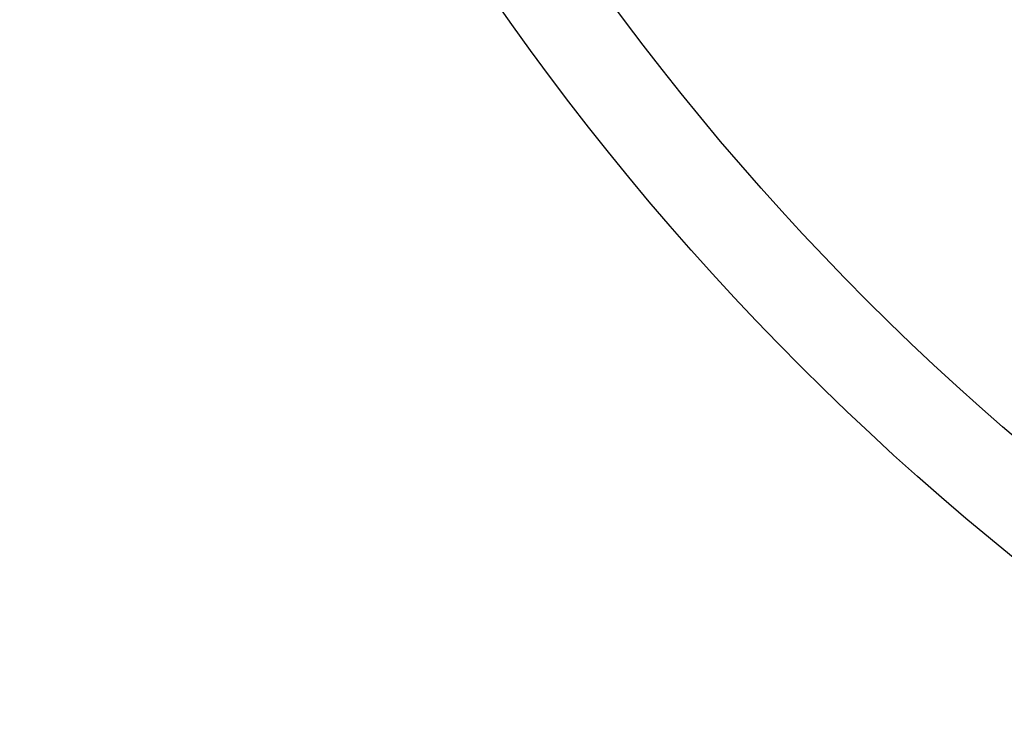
# Model space of a CAD drawing. Extents: x 0 to 3292, y 0 to 2151.
# Tile 1 of 50: x 15 to 67, y 38 to 75. Entities that reach past the tile are written whole.
import ezdxf

# ---------------------------------------------------------------- set-up
doc = ezdxf.new("R2010")
doc.units = 0
doc.layers.add('ETCH_BOTTOM', color=1, linetype='CONTINUOUS')
doc.layers.add('ETCH_TOP', color=4, linetype='CONTINUOUS')

# ---------------------------------------------------------------- blocks, each defined once
blk = doc.blocks.new('T_M2P5_WASHER')
at = {"layer": 'ETCH_BOTTOM'}
for radius in [142.795, 142.795, 137.795]:
    blk.add_circle((0, 0), radius, dxfattribs=at)
at = {"layer": 'ETCH_TOP'}
for radius in [142.795, 142.795, 137.795]:
    blk.add_circle((0, 0), radius, dxfattribs=at)
blk = doc.blocks.new('PLC_MT_HOLE_M2P5_W_WASHER')
at = {"layer": 'ETCH_TOP'}
blk.add_blockref('T_M2P5_WASHER', (0, 0), dxfattribs=at)

msp = doc.modelspace()

# ---------------------------------------------------------------- block references
msp.add_blockref('PLC_MT_HOLE_M2P5_W_WASHER', (157.48, 157.48))

doc.saveas('drawing.dxf')
